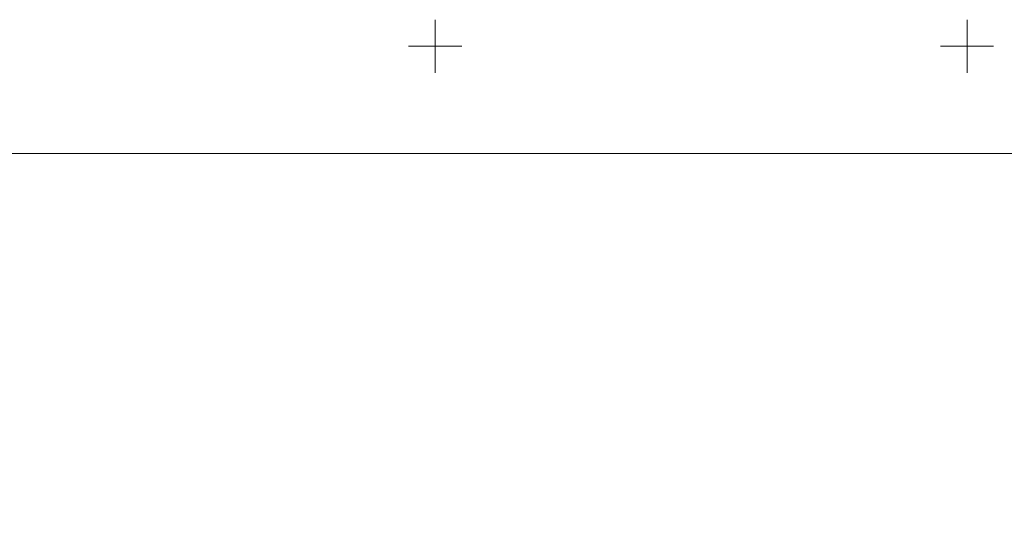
# Model space of a CAD drawing. Extents: x 0 to 6568752, y 0 to 5584302.
# Tile 71 of 74: x 6568411 to 6568504, y 5584254 to 5584302. Entities that reach past the tile are written whole.
import ezdxf

# ---------------------------------------------------------------- set-up
doc = ezdxf.new("R2010")
doc.units = 0
doc.linetypes.add('GAK', pattern=[3.5, 2, -0.7, 0.1, -0.7])
doc.layers.add('ramka sekcji', color=7, linetype='CONTINUOUS', lineweight=18)
doc.layers.add('siec', color=7, linetype='GAK', lineweight=70)

msp = doc.modelspace()

# ---------------------------------------------------------------- linework, layer by layer
at = {"layer": 'ramka sekcji'}
for p, q in [((6568450, 5584300), (6568450, 5584302.5)), ((6568500, 5584300), (6568500, 5584302.5)), ((6568450, 5584300), (6568447.5, 5584300)), ((6568450, 5584300), (6568450, 5584297.5)), ((6568450, 5584300), (6568452.5, 5584300)), ((6568500, 5584300), (6568497.5, 5584300)), ((6568500, 5584300), (6568500, 5584297.5)), ((6568500, 5584300), (6568502.5, 5584300))]:
    msp.add_line(p, q, dxfattribs=at)
at = {"layer": 'siec', "linetype": 'ByBlock', "lineweight": 20}
msp.add_lwpolyline([(6568734.39713, 5584289.91756), (6568238.01967, 5584289.91756), (6568238.01967, 5583920.87902), (6568734.39713, 5583920.87902)], close=True, dxfattribs=at)

doc.saveas('drawing.dxf')
